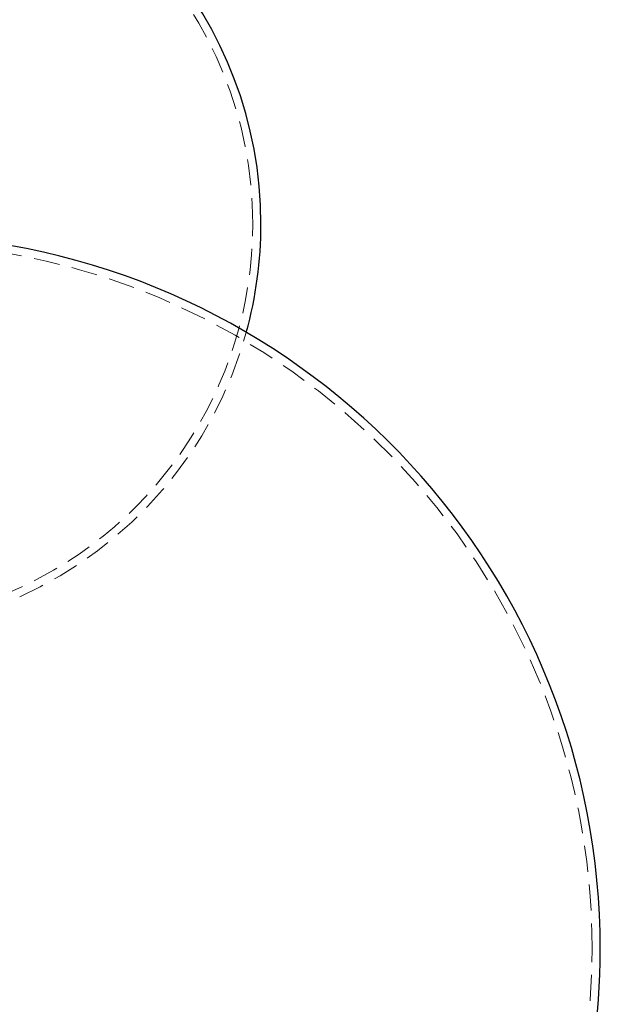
# Model space of a CAD drawing. Header units: millimetres. Extents: x 373 to 928, y 275 to 747.
# Tile 12 of 117: x 414 to 443, y 304 to 352. Entities that reach past the tile are written whole.
import ezdxf

# ---------------------------------------------------------------- set-up
doc = ezdxf.new("R2010")
doc.units = ezdxf.units.MM
doc.linetypes.add('HIDDEN', pattern=[1.905, 1.27, -0.635])

msp = doc.modelspace()

# ---------------------------------------------------------------- linework, layer by layer
at = {"color": 7, "linetype": 'Continuous', "lineweight": 25}
for centre, radius, start, end in [((406.15, 341.861), 20, 0, 82.0182), ((406.15, 341.861), 20, 344.6247, 0), ((407.749, 306.355), 35, 0, 85.485), ((407.749, 306.355), 35, 297.2029, 0)]:
    msp.add_arc(centre, radius, start, end, dxfattribs=at)
at = {"color": 7, "linetype": 'HIDDEN', "lineweight": 18}
for centre, radius, start, end in [((406.15, 341.861), 19.6, 0, 86.7827), ((406.15, 341.861), 19.6, 291.4559, 0), ((407.749, 306.355), 34.6, 0, 88.1782), ((406.15, 341.861), 20, 294.2048, 344.6247), ((407.749, 306.355), 34.6, 295.8846, 0)]:
    msp.add_arc(centre, radius, start, end, dxfattribs=at)

doc.saveas('drawing.dxf')
